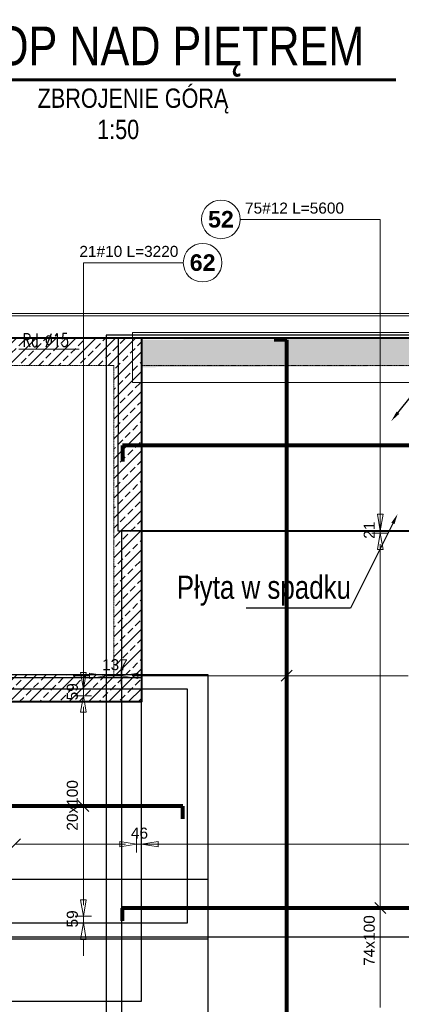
# Model space of a CAD drawing. Extents: x -1474 to 1760906, y -670977 to 75879.
# Tile 13 of 18: x 1720844 to 1724302, y -659294 to -650368. Entities that reach past the tile are written whole.
import ezdxf
from ezdxf import colors
from ezdxf.entities.mleader import LeaderData, LeaderLine
from ezdxf.math import Vec2, Vec3

# ---------------------------------------------------------------- set-up
doc = ezdxf.new("R2010")
doc.units = 0
doc.header["$LTSCALE"] = 10
doc.header["$MEASUREMENT"] = 0
doc.linetypes.add('HIDDEN', pattern=[0.375, 0.25, -0.125])
for name, color, linetype, lineweight in [('!! 0_ Opis', 3, 'Continuous', 13), ('!! 1_ tynk zewn  - nowy', 21, 'Continuous', 20), ('P-linia słupy drewno', 2, 'Continuous', 53), ('P-Linia1', 3, 'Continuous', 40), ('P-Linia3', 6, 'Continuous', 60), ('P-Opis', 1, 'Continuous', 18), ('P-Opis nadproża systemowe', 11, 'Continuous', 9), ('P-Przerywana', 13, 'HIDDEN', 9), ('P-Szraf - Ściana nośna', 55, 'Continuous', 5), ('P-Szraf - Ściana żelbetowa', 54, 'Continuous', 0)]:
    doc.layers.add(name, color=color, linetype=linetype, lineweight=lineweight)
doc.layers.add('AutoCAD_Structural_Detailing_rozkład powierzchniowy - pręty - dół', color=7, linetype='Continuous')
doc.layers.add('RCAD_opis rozkładu', color=7, linetype='Continuous')
doc.layers.add('RCAD_kontur płyty', color=163, linetype='Continuous', plot=False)
doc.styles.add('_Fd Opis', font='arial.ttf', dxfattribs={"width": 0.9})
doc.styles.add('ARCHETYP', font='romans.shx', dxfattribs={"height": 15})
doc.styles.add('SIMPLEX', font='arial.ttf', dxfattribs={"width": 0.8})
doc.styles.add('style1', font='arial.ttf')
doc.styles.add('style3', font='arialbd.ttf')

msp = doc.modelspace()

# ---------------------------------------------------------------- hatches: boundary and pattern name
at = {"layer": 'P-Szraf - Ściana nośna'}
h = msp.add_hatch(dxfattribs=at)
h.set_pattern_fill('ANSI31', color=256, scale=25)
h.set_pattern_definition([(45, (1358077.73, -412160.4), (-56.126601, 56.126601), [])])
h.paths.add_polyline_path([(1733038.48044, -664248.25514), (1733288.48044, -664248.25514), (1733288.48044, -662148.01522), (1733038.48044, -662148.01522)])
h.paths.add_polyline_path([(1718092.22214, -667598.49507), (1718092.22214, -667348.49507), (1716053.48044, -667348.49507), (1716053.48044, -667598.49507)])
h.paths.add_polyline_path([(1722907.18442, -667598.49507), (1722907.18442, -667348.49507), (1721042.22139, -667348.49507), (1721042.22139, -667598.49507)])
h.paths.add_polyline_path([(1730377.25758, -667348.49507), (1730127.25758, -667348.49507), (1730127.25758, -667598.49507), (1730377.25758, -667598.49507)])
h.paths.add_polyline_path([(1733038.48044, -667348.49507), (1733288.48044, -667348.49507), (1733288.48044, -665248.25514), (1733038.48044, -665248.25514)])
h.paths.add_polyline_path([(1733288.48044, -657028.49507), (1733038.48044, -657028.49507), (1733038.48044, -658358.62232), (1733288.48044, -658358.62232)])
h.paths.add_polyline_path([(1727003.48044, -667348.49507), (1727003.48044, -667598.49507), (1727927.25758, -667598.49507), (1727927.25758, -667348.49507)])
h.paths.add_polyline_path([(1726753.48044, -667598.49507), (1726753.48044, -667348.49507), (1724714.73949, -667348.49507), (1724714.73949, -667598.49507)])
h.paths.add_polyline_path([(1731180.91109, -667598.49507), (1731180.91109, -667348.49507), (1730377.25758, -667348.49507), (1730377.25758, -667598.49507)])
h.paths.add_polyline_path([(1731430.91109, -667348.49507), (1731430.91109, -667598.49507), (1733038.48044, -667598.49507), (1733038.48044, -667348.49507)])
h.paths.add_polyline_path([(1726774.72633, -653253.09679), (1726774.72633, -653253.29593), (1727024.72633, -653253.29593), (1727024.72633, -653503.09679), (1728988.46729, -653503.04999), (1728988.46729, -653253.29593), (1729238.46729, -653253.29593), (1729238.46729, -653503.04403), (1731202.20825, -653502.99722), (1731202.20825, -653253.19636), (1731452.20825, -653253.29593), (1731452.20825, -653503.09679), (1733038.48044, -653503.09679), (1733038.48044, -654328.49507), (1733288.48044, -654328.49507), (1733288.48044, -653253.09679)])
h.paths.add_polyline_path([(1724235.98538, -653253.09679), (1724235.98538, -653253.29593), (1725735.98538, -653253.29593), (1725735.98538, -653253.09679)])
at = {"layer": 'P-Szraf - Ściana żelbetowa'}
h = msp.add_hatch(dxfattribs=at)
h.set_pattern_fill('ANSI33', color=256, scale=20)
h.set_pattern_definition([(45, (1358077.73, -364099.79), (-89.80256, 89.80256), []), (45, (1358167.53, -364099.79), (-89.80256, 89.80256), [63.5, -31.75])])
h.paths.add_polyline_path([(1733038.48044, -661483.12079), (1733038.48044, -662148.01522), (1733288.48044, -662148.01522), (1733288.48044, -659808.62232), (1733038.48044, -659808.62232), (1733038.48044, -661233.12079), (1724860.98538, -661233.12079), (1724860.98538, -660333.12079), (1724610.98538, -660333.12079), (1724610.98538, -661233.12079), (1724135.98538, -661233.12079), (1724135.98538, -661483.12079)])
h.paths.add_polyline_path([(1721948.50349, -653268.49507), (1726774.72633, -653253.29593), (1726774.72633, -653503.29593), (1721948.50349, -653518.49507)])
h.paths.add_polyline_path([(1724860.98538, -654463.12079), (1724860.98538, -653503.49507), (1724610.98538, -653503.09679), (1724610.98538, -654463.12079)])
h.paths.add_polyline_path([(1724860.98538, -659313.12079), (1724860.98538, -654463.12079), (1724610.98538, -654463.12079), (1724610.98538, -659313.12079)])
h.paths.add_polyline_path([(1713443.48044, -661233.12079), (1720571.99107, -661233.12079), (1720571.99107, -661483.12079), (1713443.48044, -661483.12079)])
h.paths.add_polyline_path([(1721591.99027, -661233.12079), (1723115.98538, -661233.12079), (1723115.98538, -661483.12079), (1721591.99027, -661483.12079)])
h.paths.add_polyline_path([(1713193.48044, -667348.49507), (1713193.48044, -660213.12079), (1713443.48044, -660213.12079), (1713443.48044, -667348.49507)])
h.paths.add_polyline_path([(1707748.48044, -657016.15621), (1707498.48044, -657016.15621), (1707498.48044, -655016.15621), (1707748.48044, -655016.15621)])
h.paths.add_polyline_path([(1707748.48044, -656423.09679), (1713193.48044, -656423.09679), (1713193.48044, -657343.12079), (1713443.48044, -657343.12079), (1713443.48044, -656173.09679), (1707748.48044, -656173.09679)])
h.paths.add_polyline_path([(1713503.48044, -667598.49507), (1712130.96235, -667598.49507), (1712130.96235, -667348.49507), (1713503.48044, -667348.49507)])
h = msp.add_hatch(dxfattribs=at)
h.set_pattern_fill('ANSI33', color=256, scale=20)
h.set_pattern_definition([(45, (1358077.73, -412160.4), (-89.80256, 89.80256), []), (45, (1358167.53, -412160.4), (-89.80256, 89.80256), [63.5, -31.75])])
h.paths.add_polyline_path([(1721948.50349, -653253.09679), (1715698.48044, -653253.09679), (1715698.48044, -653503.09679), (1721698.50349, -653503.09679), (1721698.50349, -656303.09679), (1715698.48044, -656303.09679), (1715698.48044, -656553.09679), (1715698.48044, -656610.09689), (1715948.48044, -656610.09689), (1715948.48044, -656553.09679), (1721948.50349, -656553.09679)])

# ---------------------------------------------------------------- linework, layer by layer
at = {"layer": '!! 0_ Opis'}
msp.add_lwpolyline([(1720834.85243, -653354.46878), (1721383.70579, -653354.46878)], dxfattribs=at)
at = {"layer": '!! 1_ tynk zewn  - nowy'}
for points in [[(1719093.48044, -653033.09679), (1733508.48044, -653033.09679), (1733508.48044, -654628.49507)], [(1719093.48044, -653053.09679), (1733488.48044, -653053.09679), (1733488.48044, -654628.49507)]]:
    msp.add_lwpolyline(points, dxfattribs=at)
at = {"layer": 'AutoCAD_Structural_Detailing_rozkład powierzchniowy - pręty - dół', "color": 0, "lineweight": 80}
for p, q in [((1723264.59091, -653269.72285), (1723149.59091, -653269.72285)), ((1723264.59091, -660135.31082), (1723264.59091, -653269.72285)), ((1726975.619, -654227.2239), (1721776.51887, -654227.2239)), ((1721776.51887, -654227.2239), (1721776.51887, -654372.2239)), ((1722322.72676, -657496.19747), (1719259.69344, -657496.19747)), ((1722322.72676, -657611.19747), (1722322.72676, -657496.19747)), ((1727224.55108, -658422.09639), (1721773.11264, -658422.09639)), ((1721773.11264, -658422.09639), (1721773.11264, -658536.09639))]:
    msp.add_line(p, q, dxfattribs=at)
at = {"layer": 'P-Linia1'}
for points in [[(1707498.51683, -653253.09679), (1733288.48044, -653253.09679), (1733288.48044, -667598.49507), (1707498.51683, -667598.49507)], [(1715698.48044, -653253.09679), (1721948.50349, -653253.09679), (1721948.50349, -656553.09679), (1715698.48044, -656553.09679)]]:
    msp.add_lwpolyline(points, close=True, dxfattribs=at)
msp.add_lwpolyline([(1721948.50349, -653253.09679), (1721948.50349, -655000.9819), (1726774.72633, -655000.9819), (1726774.72633, -653253.09679)], dxfattribs=at)
at = {"layer": 'P-Linia3', "color": 6, "linetype": 'Continuous'}
msp.add_line((1719507.74436, -650914.1934), (1724253.54134, -650914.1934), dxfattribs=at)
at = {"layer": 'P-Opis nadproża systemowe'}
msp.add_lwpolyline([(1721865.04017, -653203.09679), (1726774.72633, -653203.09679), (1726774.72633, -653656.16077), (1721865.04017, -653656.16077)], close=True, dxfattribs=at)
at = {"layer": 'P-Przerywana'}
for points in [[(1721948.50349, -653253.09679), (1715698.48044, -653253.09679), (1715698.48044, -653503.09679), (1721698.50349, -653503.09679), (1721698.50349, -656303.09679), (1715698.48044, -656303.09679), (1715698.48044, -656553.09679), (1715698.48044, -656610.09689), (1715948.48044, -656610.09689), (1715948.48044, -656553.09679), (1721948.50349, -656553.09679)], [(1721948.50349, -653253.29593), (1726774.72633, -653253.29593), (1726774.72633, -653503.29593), (1721948.50349, -653503.29593)]]:
    msp.add_lwpolyline(points, close=True, dxfattribs=at)
at = {"layer": 'RCAD_kontur płyty', "color": 0}
for p, q in [((1733301.67028, -653228.72285), (1721627.51154, -653228.72285)), ((1721627.51154, -653228.72285), (1721627.51154, -660176.31082)), ((1721735.55277, -653253.67203), (1721734.74736, -655000.77577)), ((1727016.619, -653253.67203), (1721735.55277, -653253.67203)), ((1721734.74736, -655000.77577), (1727016.619, -655000.77577)), ((1719088.48044, -656303.09679), (1722549.28607, -656303.09679)), ((1722549.28607, -656303.09679), (1722549.28607, -658701.95653)), ((1721948.50349, -656334.1684), (1719056.01204, -656334.1684)), ((1721948.50349, -659265.67573), (1721948.50349, -656334.1684)), ((1722363.72676, -656437.09919), (1719218.69344, -656437.09919)), ((1722363.72676, -658555.29575), (1722363.72676, -656437.09919)), ((1714992.3102, -658160.46208), (1722549.28607, -658160.46208)), ((1722549.28607, -658160.46208), (1722549.28607, -662400.02648)), ((1719218.69344, -658555.29575), (1722363.72676, -658555.29575)), ((1722549.28607, -658701.95653), (1719088.48044, -658701.95653)), ((1719056.01204, -659265.67573), (1721948.50349, -659265.67573))]:
    msp.add_line(p, q, dxfattribs=at)
at = {"layer": 'RCAD_kontur płyty'}
for p, q in [((1721767.11264, -655000.77577), (1721767.11264, -662443.41702)), ((1727230.55108, -655000.77577), (1721767.11264, -655000.77577)), ((1733388.48044, -658686.64255), (1712829.13123, -658686.64255))]:
    msp.add_line(p, q, dxfattribs=at)
at = {"layer": 'RCAD_opis rozkładu', "color": 8, "lineweight": 0}
for p, q in [((1724111.65864, -652178.30606), (1722842.59337, -652178.30606)), ((1724111.65864, -652178.30606), (1724111.65864, -655000.77577)), ((1721421.27578, -652570.95729), (1721421.27578, -656437.09919)), ((1721421.27578, -652570.95729), (1722326.85116, -652570.95729)), ((1724111.65864, -654700.77577), (1724111.65864, -654850.77577)), ((1724111.65864, -655000.77577), (1724086.65864, -654850.77577)), ((1724136.65864, -654850.77577), (1724086.65864, -654850.77577)), ((1724136.65864, -654850.77577), (1724111.65864, -655000.77577)), ((1724186.65864, -655000.77577), (1724036.65864, -655000.77577)), ((1724186.65864, -655022.09639), (1724036.65864, -655022.09639)), ((1724086.65864, -655172.09639), (1724111.65864, -655022.09639)), ((1724111.65864, -655022.09639), (1724111.65864, -655000.77577)), ((1724111.65864, -655022.09639), (1724136.65864, -655172.09639)), ((1724111.65864, -655122.09639), (1724111.65864, -655172.09639)), ((1724111.65864, -655222.09639), (1724111.65864, -655122.09639)), ((1724086.65864, -655172.09639), (1724136.65864, -655172.09639)), ((1724111.65864, -655322.09639), (1724111.65864, -655222.09639)), ((1724111.65864, -655422.09639), (1724111.65864, -655322.09639)), ((1724111.65864, -655522.09639), (1724111.65864, -655422.09639)), ((1724111.65864, -655622.09639), (1724111.65864, -655522.09639)), ((1724111.65864, -655722.09639), (1724111.65864, -655622.09639)), ((1724111.65864, -655822.09639), (1724111.65864, -655722.09639)), ((1724111.65864, -655922.09639), (1724111.65864, -655822.09639)), ((1724111.65864, -656022.09639), (1724111.65864, -655922.09639)), ((1724111.65864, -656122.09639), (1724111.65864, -656022.09639)), ((1724111.65864, -656222.09639), (1724111.65864, -656122.09639)), ((1721421.27578, -656137.09919), (1721421.27578, -656287.09919)), ((1721421.27578, -656437.09919), (1721396.27578, -656287.09919)), ((1721446.27578, -656287.09919), (1721396.27578, -656287.09919)), ((1721446.27578, -656287.09919), (1721421.27578, -656437.09919)), ((1721477.51154, -656290.66654), (1721627.51154, -656315.66654)), ((1721477.51154, -656290.66654), (1721477.51154, -656340.66654)), ((1721627.51154, -656240.66654), (1721627.51154, -656390.66654)), ((1721764.59091, -656390.66654), (1721764.59091, -656240.66654)), ((1721764.59091, -656315.66654), (1721914.59091, -656290.66654)), ((1721914.59091, -656340.66654), (1721914.59091, -656290.66654)), ((1723314.59091, -656265.66654), (1723214.59091, -656365.66654)), ((1723264.59091, -656365.66654), (1723264.59091, -656265.66654)), ((1724111.65864, -656322.09639), (1724111.65864, -656222.09639)), ((1721327.51154, -656315.66654), (1721477.51154, -656315.66654)), ((1721627.51154, -656315.66654), (1721477.51154, -656340.66654)), ((1721764.59091, -656315.66654), (1721627.51154, -656315.66654)), ((1721914.59091, -656340.66654), (1721764.59091, -656315.66654)), ((1721964.59091, -656315.66654), (1721864.59091, -656315.66654)), ((1721864.59091, -656315.66654), (1721914.59091, -656315.66654)), ((1722064.59091, -656315.66654), (1721964.59091, -656315.66654)), ((1722164.59091, -656315.66654), (1722064.59091, -656315.66654)), ((1722264.59091, -656315.66654), (1722164.59091, -656315.66654)), ((1722364.59091, -656315.66654), (1722264.59091, -656315.66654)), ((1722464.59091, -656315.66654), (1722364.59091, -656315.66654)), ((1722564.59091, -656315.66654), (1722464.59091, -656315.66654)), ((1722664.59091, -656315.66654), (1722564.59091, -656315.66654)), ((1722764.59091, -656315.66654), (1722664.59091, -656315.66654)), ((1722864.59091, -656315.66654), (1722764.59091, -656315.66654)), ((1722964.59091, -656315.66654), (1722864.59091, -656315.66654)), ((1723064.59091, -656315.66654), (1722964.59091, -656315.66654)), ((1723164.59091, -656315.66654), (1723064.59091, -656315.66654)), ((1723264.59091, -656315.66654), (1723164.59091, -656315.66654)), ((1723364.59091, -656315.66654), (1723264.59091, -656315.66654)), ((1723464.59091, -656315.66654), (1723364.59091, -656315.66654)), ((1723564.59091, -656315.66654), (1723464.59091, -656315.66654)), ((1723664.59091, -656315.66654), (1723564.59091, -656315.66654)), ((1723764.59091, -656315.66654), (1723664.59091, -656315.66654)), ((1723864.59091, -656315.66654), (1723764.59091, -656315.66654)), ((1723964.59091, -656315.66654), (1723864.59091, -656315.66654)), ((1724064.59091, -656315.66654), (1723964.59091, -656315.66654)), ((1724164.59091, -656315.66654), (1724064.59091, -656315.66654)), ((1724111.65864, -656422.09639), (1724111.65864, -656322.09639)), ((1724264.59091, -656315.66654), (1724164.59091, -656315.66654)), ((1724364.59091, -656315.66654), (1724264.59091, -656315.66654)), ((1721496.27578, -656437.09919), (1721346.27578, -656437.09919)), ((1721421.27578, -656496.19747), (1721421.27578, -656437.09919)), ((1724111.65864, -656522.09639), (1724111.65864, -656422.09639)), ((1721346.27578, -656496.19747), (1721496.27578, -656496.19747)), ((1721396.27578, -656646.19747), (1721421.27578, -656496.19747)), ((1721421.27578, -656496.19747), (1721446.27578, -656646.19747)), ((1724111.65864, -656622.09639), (1724111.65864, -656522.09639)), ((1721396.27578, -656646.19747), (1721446.27578, -656646.19747)), ((1721421.27578, -656596.19747), (1721421.27578, -656646.19747)), ((1721421.27578, -656696.19747), (1721421.27578, -656596.19747)), ((1724111.65864, -656722.09639), (1724111.65864, -656622.09639)), ((1721421.27578, -656796.19747), (1721421.27578, -656696.19747)), ((1724111.65864, -656822.09639), (1724111.65864, -656722.09639)), ((1721421.27578, -656896.19747), (1721421.27578, -656796.19747)), ((1724111.65864, -656922.09639), (1724111.65864, -656822.09639)), ((1721421.27578, -656996.19747), (1721421.27578, -656896.19747)), ((1724111.65864, -657022.09639), (1724111.65864, -656922.09639)), ((1721421.27578, -657096.19747), (1721421.27578, -656996.19747)), ((1721421.27578, -657196.19747), (1721421.27578, -657096.19747)), ((1724111.65864, -657122.09639), (1724111.65864, -657022.09639)), ((1721421.27578, -657296.19747), (1721421.27578, -657196.19747)), ((1724111.65864, -657222.09639), (1724111.65864, -657122.09639)), ((1724111.65864, -657322.09639), (1724111.65864, -657222.09639)), ((1721421.27578, -657396.19747), (1721421.27578, -657296.19747)), ((1724111.65864, -657422.09639), (1724111.65864, -657322.09639)), ((1721471.27578, -657546.19747), (1721371.27578, -657446.19747)), ((1721421.27578, -657496.19747), (1721421.27578, -657396.19747)), ((1724111.65864, -657522.09639), (1724111.65864, -657422.09639)), ((1721371.27578, -657496.19747), (1721471.27578, -657496.19747)), ((1721421.27578, -657546.19747), (1721421.27578, -657496.19747)), ((1721421.27578, -657546.19747), (1721421.27578, -657596.19747)), ((1724111.65864, -657622.09639), (1724111.65864, -657522.09639)), ((1721421.27578, -657596.19747), (1721421.27578, -657696.19747)), ((1724111.65864, -657722.09639), (1724111.65864, -657622.09639)), ((1721421.27578, -657696.19747), (1721421.27578, -657796.19747)), ((1724111.65864, -657822.09639), (1724111.65864, -657722.09639)), ((1720752.25776, -657892.44923), (1720852.25776, -657792.44923)), ((1721421.27578, -657796.19747), (1721421.27578, -657896.19747)), ((1721752.25776, -657817.44923), (1721902.25776, -657842.44923)), ((1721752.25776, -657817.44923), (1721752.25776, -657867.44923)), ((1721902.25776, -657767.44923), (1721902.25776, -657917.44923)), ((1721948.50349, -657767.44923), (1721948.50349, -657917.44923)), ((1721948.50349, -657842.44923), (1722098.50349, -657817.44923)), ((1722098.50349, -657867.44923), (1722098.50349, -657817.44923)), ((1724111.65864, -657922.09639), (1724111.65864, -657822.09639)), ((1720802.25776, -657842.44923), (1720902.25776, -657842.44923)), ((1720902.25776, -657842.44923), (1721002.25776, -657842.44923)), ((1721002.25776, -657842.44923), (1721102.25776, -657842.44923)), ((1721102.25776, -657842.44923), (1721202.25776, -657842.44923)), ((1721202.25776, -657842.44923), (1721302.25776, -657842.44923)), ((1721302.25776, -657842.44923), (1721402.25776, -657842.44923)), ((1721402.25776, -657842.44923), (1721502.25776, -657842.44923)), ((1721421.27578, -657896.19747), (1721421.27578, -657996.19747)), ((1721502.25776, -657842.44923), (1721602.25776, -657842.44923)), ((1721602.25776, -657842.44923), (1721702.25776, -657842.44923)), ((1721702.25776, -657842.44923), (1721802.25776, -657842.44923)), ((1721902.25776, -657842.44923), (1721752.25776, -657867.44923)), ((1721802.25776, -657842.44923), (1721752.25776, -657842.44923)), ((1721902.25776, -657842.44923), (1721948.50349, -657842.44923)), ((1735130.87322, -657842.44923), (1721948.50349, -657842.44923)), ((1722098.50349, -657867.44923), (1721948.50349, -657842.44923)), ((1722248.50349, -657842.44923), (1722098.50349, -657842.44923)), ((1721421.27578, -657996.19747), (1721421.27578, -658096.19747)), ((1724111.65864, -658022.09639), (1724111.65864, -657922.09639)), ((1724111.65864, -658122.09639), (1724111.65864, -658022.09639)), ((1721421.27578, -658096.19747), (1721421.27578, -658196.19747)), ((1724111.65864, -658222.09639), (1724111.65864, -658122.09639)), ((1721421.27578, -658196.19747), (1721421.27578, -658296.19747)), ((1724111.65864, -658322.09639), (1724111.65864, -658222.09639)), ((1721421.27578, -658496.19747), (1721396.27578, -658346.19747)), ((1721446.27578, -658346.19747), (1721396.27578, -658346.19747)), ((1721421.27578, -658296.19747), (1721421.27578, -658396.19747)), ((1721446.27578, -658346.19747), (1721421.27578, -658496.19747)), ((1721421.27578, -658396.19747), (1721421.27578, -658346.19747)), ((1724111.65864, -658422.09639), (1724111.65864, -658322.09639)), ((1724161.65864, -658472.09639), (1724061.65864, -658372.09639)), ((1724161.65864, -658422.09639), (1724061.65864, -658422.09639)), ((1724111.65864, -658522.09639), (1724111.65864, -658422.09639)), ((1721346.27578, -658496.19747), (1721496.27578, -658496.19747)), ((1721421.27578, -658496.19747), (1721421.27578, -658555.29575)), ((1724111.65864, -658622.09639), (1724111.65864, -658522.09639)), ((1721496.27578, -658555.29575), (1721346.27578, -658555.29575)), ((1721396.27578, -658705.29575), (1721421.27578, -658555.29575)), ((1721421.27578, -658555.29575), (1721446.27578, -658705.29575)), ((1724111.65864, -658722.09639), (1724111.65864, -658622.09639)), ((1721396.27578, -658705.29575), (1721446.27578, -658705.29575)), ((1721421.27578, -658855.29575), (1721421.27578, -658705.29575)), ((1724111.65864, -658772.09639), (1724111.65864, -658722.09639)), ((1724111.65864, -658772.09639), (1724111.65864, -658822.09639)), ((1724111.65864, -658822.09639), (1724111.65864, -658922.09639)), ((1724111.65864, -658922.09639), (1724111.65864, -659022.09639)), ((1724111.65864, -659022.09639), (1724111.65864, -659122.09639)), ((1724111.65864, -659122.09639), (1724111.65864, -659222.09639)), ((1724111.65864, -659222.09639), (1724111.65864, -659322.09639))]:
    msp.add_line(p, q, dxfattribs=at)
for centre in [(1722667.59337, -652178.30606), (1722501.85116, -652570.95729)]:
    msp.add_circle(centre, 175, dxfattribs=at)

# ---------------------------------------------------------------- texts
at = {"layer": '!! 0_ Opis', "style": 'ARCHETYP', "width": 0.7}
msp.add_text('Rd %%C15', height=120, rotation=0.00000004, dxfattribs=at).set_placement((1720870.56967, -653332.73487))
at = {"layer": 'P-Linia1', "color": 3, "linetype": 'Continuous', "insert": (1721871.18023, -651105.59268), "char_height": 175, "width": 10389.9206588, "attachment_point": 5, "style": 'SIMPLEX'}
msp.add_mtext('ZBROJENIE GÓRĄ  ', dxfattribs=at)
at = {"layer": 'P-Linia1', "color": 3, "linetype": 'Continuous', "insert": (1721546.25904, -651275.3986), "char_height": 175, "attachment_point": 1, "style": 'SIMPLEX'}
msp.add_mtext('1:50', dxfattribs=at)
at = {"layer": 'P-Linia3', "color": 6, "linetype": 'Continuous', "insert": (1721902.50249, -650658.73032), "char_height": 350, "attachment_point": 5, "style": 'SIMPLEX'}
msp.add_mtext('STROP NAD PIĘTREM ', dxfattribs=at)
at = {"layer": 'P-Opis', "lineweight": 13, "insert": (1722267.56516, -655544.62858), "char_height": 210, "attachment_point": 4, "rotation": 359.999998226, "style": '_Fd Opis'}
msp.add_mtext('{\\W0.8;Płyta w spadku}', dxfattribs=at)
at = {"layer": 'RCAD_opis rozkładu', "color": 2, "char_height": 100, "style": 'style1'}
for s, insert, attachment_point in [('75#12 L=5600', (1723334.61247, -652076.60074), 5), ('21#10 L=3220', (1721833.57012, -652469.21787), 5), ('137', (1721590.28724, -656266.75795), 7), ('46', (1721851.77899, -657793.50653), 7)]:
    msp.add_mtext(s, dxfattribs=dict(at, insert=insert, attachment_point=attachment_point))
at = {"layer": 'RCAD_opis rozkładu', "color": 1, "char_height": 150, "attachment_point": 5, "style": 'style3'}
for s, insert in [('52', (1722667.59337, -652178.30606)), ('62', (1722501.85116, -652570.95729))]:
    msp.add_mtext(s, dxfattribs=dict(at, insert=insert))
at = {"layer": 'RCAD_opis rozkładu', "color": 2, "char_height": 100, "attachment_point": 7, "rotation": 90, "style": 'style1'}
for s, insert in [('21', (1724061.86328, -655074.26009)), ('59', (1721372.33308, -656538.37411)), ('20x100', (1721372.33308, -657719.96964)), ('59', (1721372.33308, -658597.47239)), ('74x100', (1724062.71594, -658944.60663))]:
    msp.add_mtext(s, dxfattribs=dict(at, insert=insert))

# ---------------------------------------------------------------- leaders
at = {"layer": 'P-linia słupy drewno', "lineweight": 13}
ml = msp.add_multileader_mtext('Standard', dxfattribs=at)
ml.set_content('         ', color=256)
ml.set_leader_properties()
ml.build(insert=Vec2(0, 0))
ml.multileader.update_dxf_attribs({"arrow_head_size": 96})
ctx = ml.context
ctx.base_point, ctx.char_height, ctx.arrow_head_size, ctx.landing_gap_size, ctx.plane_origin = Vec3(1726597.23412, -652205.8871), 3.2, 96, 1.6, Vec3(1726512.67379, -653943.09418)
notes = []
notes.append((ctx, [(1, (1, 1, 0), (1725652.47131, -652205.8871), (1, 0), 944.76281, [(0, [(1724211.61491, -654006.29132)], 0, [])])]))
ctx.mtext.insert, ctx.mtext.rotation, ctx.mtext.flow_direction = Vec3(1726598.83412, -652204.2871), 6.2831853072, 5
at = {"layer": 'P-Opis', "lineweight": 13}
ml = msp.add_multileader_mtext('Standard', dxfattribs=at)
ml.set_content('         ', color=256)
ml.set_leader_properties()
ml.build(insert=Vec2(0, 0))
ml.multileader.update_dxf_attribs({"arrow_head_size": 96})
ctx = ml.context
ctx.base_point, ctx.char_height, ctx.arrow_head_size, ctx.landing_gap_size, ctx.plane_origin = Vec3(1722882.88283, -655703.6045), 3.2, 96, 1.6, Vec3(1722981.82133, -657440.81158)
ctx.text_align_type = 2
notes.append((ctx, [(1, (1, 1, 0), (1723842.02381, -655703.6045), (-1, 0), 944.76281, [(0, [(1724268.90097, -654849.04755)], 0, [])])]))
ctx.mtext.insert, ctx.mtext.alignment, ctx.mtext.flow_direction = Vec3(1722895.661, -655702.0045), 3, 5
for ctx, leaders in notes:
    for number, flags, end, landing, length, lines in leaders:
        leader = LeaderData()
        leader.index, (leader.has_last_leader_line, leader.has_dogleg_vector, leader.attachment_direction) = number, flags
        leader.last_leader_point, leader.dogleg_vector, leader.dogleg_length = Vec3(end), Vec3(landing), length
        for number, points, colour, breaks in lines:
            line = LeaderLine()
            line.index, line.vertices, line.color, line.breaks = number, Vec3.list(points), colors.encode_raw_color(colour), breaks
            leader.lines.append(line)
        ctx.leaders.append(leader)

doc.saveas('drawing.dxf')
